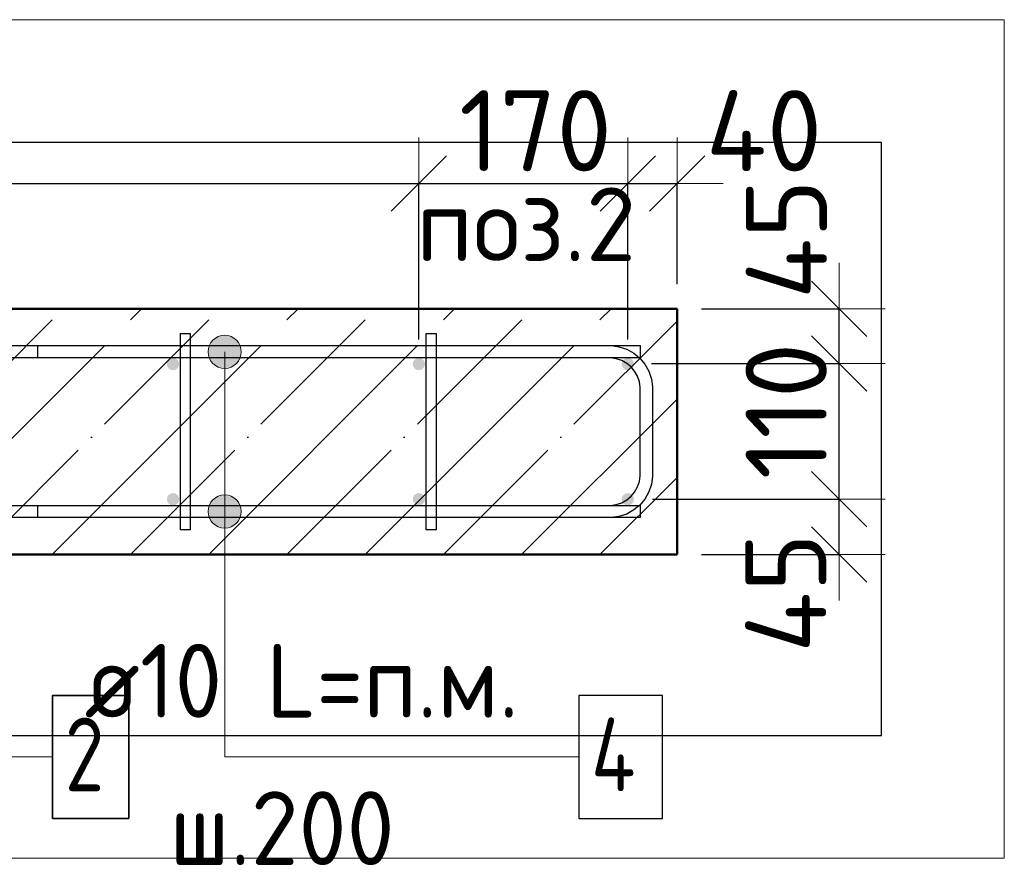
# Model space of a CAD drawing. Header units: millimetres. Extents: x 9402 to 69898, y -2829 to 22870.
# Tile 13 of 69: x 17028 to 17829, y 5049 to 5738. Entities that reach past the tile are written whole.
import ezdxf

# ---------------------------------------------------------------- set-up
doc = ezdxf.new("R2010")
doc.units = ezdxf.units.MM
doc.header["$PDMODE"] = 65
doc.linetypes.add('______11', pattern=[150, 120, -15, 0, -15])
doc.linetypes.add('______5', pattern=[330, 240, -30, 30, -30])
for name, color, linetype, lineweight in [('Standard', 7, 'Continuous', 25), ('Арм.стержн. Арматура края', 96, 'Continuous', 35), ('Арм.стержн. вертикальными 1', 22, 'Continuous', 35), ('Арм.стержн.горизонт. 1', 180, 'Continuous', 35), ('Размерная линия_ общее', 7, 'Continuous', 13)]:
    doc.layers.add(name, color=color, linetype=linetype, lineweight=lineweight)
doc.layers.add('Арм.стержн.Стяжки', color=7, linetype='Continuous', lineweight=35, true_color=0x501e0f)
doc.styles.add('ISOCPEUR', font='ISOCPEUR')
doc.dimstyles.new('DIMSTYLE_4', dxfattribs={"dimtxt": 66, "dimasz": 75, "dimexe": 0, "dimexo": 0, "dimgap": 33, "dimtad": 2, "dimdec": 0, "dimrnd": 5, "dimzin": 12, "dimdsep": 46, "dimtxsty": 'ISOCPEUR', "dimblk1": 'ALL_ML_STRICH', "dimblk2": 'ALL_ML_STRICH', "dimsah": 1, "dimcen": 0, "dimclrd": 7, "dimclre": 256, "dimclrt": 7, "dimadec": 0, "dimazin": 0, "dimtfac": 1, "dimtdec": 0, "dimtix": 1, "dimtmove": 2, "dimatfit": 3, "dimfxl": 0, "dimtvp": 1.2, "dimtzin": 0, "dimlwd": 0, "dimlwe": -3, "dimarcsym": 0})
doc.dimstyles.new('DIMSTYLE_5', dxfattribs={"dimtxt": 66, "dimasz": 75, "dimexe": 0, "dimexo": 0, "dimgap": 33, "dimtad": 2, "dimdec": 0, "dimrnd": 5, "dimzin": 12, "dimdsep": 46, "dimtxsty": 'ISOCPEUR', "dimblk1": 'ALL_ML_STRICH', "dimblk2": 'ALL_ML_STRICH', "dimsah": 1, "dimcen": 0, "dimclrd": 7, "dimclre": 256, "dimclrt": 7, "dimadec": 0, "dimazin": 0, "dimtfac": 1, "dimtdec": 0, "dimtix": 1, "dimtmove": 2, "dimatfit": 3, "dimfxl": 0, "dimtzin": 0, "dimlwd": 0, "dimlwe": -3, "dimarcsym": 0})

# ---------------------------------------------------------------- blocks, each defined once
blk = doc.blocks.new('ALL_ML_STRICH')
at = {"color": 0, "linetype": 'ByBlock', "lineweight": -2}
for p, q in [((0, -0.5), (0, 0.5)), ((-0.3, -0.3), (0.3, 0.3)), ((-1, 0), (0.5, 0))]:
    blk.add_line(p, q, dxfattribs=at)
blk = doc.blocks.new('*D17')
at = {"layer": 'DEFPOINTS', "color": 7, "linetype": 'Continuous', "lineweight": 13, "transparency": 33554687}
for p in [(17522.94, 5347.36), (17562.94, 5302.36), (17694.72, 5302.36)]:
    blk.add_point(p, dxfattribs=at)
at = {"layer": 'Размерная линия_ общее', "color": 253, "linetype": 'Continuous', "lineweight": -2, "true_color": 0xa0a0a0, "transparency": 33554687}
for p, q in [((17542.94, 5347.36), (17694.72, 5347.36)), ((17582.94, 5302.36), (17694.72, 5302.36))]:
    blk.add_line(p, q, dxfattribs=at)
at = {"layer": 'Размерная линия_ общее', "color": 7, "linetype": 'Continuous', "lineweight": -2, "transparency": 33554687}
blk.add_line((17694.72, 5302.36), (17694.72, 5347.36), dxfattribs=at)
at = {"layer": 'Размерная линия_ общее', "color": 7, "linetype": 'Continuous', "lineweight": 13, "transparency": 33554687, "xscale": 75, "yscale": 75, "zscale": 75}
for p, rotation in [((17694.72, 5347.36), 90), ((17694.72, 5302.36), 270)]:
    blk.add_blockref('ALL_ML_STRICH', p, dxfattribs=dict(at, rotation=rotation))
at = {"layer": 'Размерная линия_ общее', "color": 7, "linetype": 'Continuous', "lineweight": 13, "transparency": 33554687, "insert": (17651.41, 5271.08), "char_height": 66, "width": 132, "attachment_point": 5, "rotation": 90, "style": 'ISOCPEUR'}
blk.add_mtext('\\A1;{45}', dxfattribs=at)
blk = doc.blocks.new('*D18')
at = {"layer": 'DEFPOINTS', "color": 7, "linetype": 'Continuous', "lineweight": 13, "transparency": 33554687}
for p in [(17522.19, 5457.87), (17522.94, 5347.36), (17694.72, 5347.36)]:
    blk.add_point(p, dxfattribs=at)
at = {"layer": 'Размерная линия_ общее', "color": 253, "linetype": 'Continuous', "lineweight": -2, "true_color": 0xa0a0a0, "transparency": 33554687}
for p, q in [((17542.19, 5457.87), (17694.72, 5457.87)), ((17542.94, 5347.36), (17694.72, 5347.36))]:
    blk.add_line(p, q, dxfattribs=at)
at = {"layer": 'Размерная линия_ общее', "color": 7, "linetype": 'Continuous', "lineweight": -2, "transparency": 33554687}
blk.add_line((17694.72, 5347.36), (17694.72, 5457.87), dxfattribs=at)
at = {"layer": 'Размерная линия_ общее', "color": 7, "linetype": 'Continuous', "lineweight": 13, "transparency": 33554687, "xscale": 75, "yscale": 75, "zscale": 75}
for p, rotation in [((17694.72, 5457.87), 90), ((17694.72, 5347.36), 270)]:
    blk.add_blockref('ALL_ML_STRICH', p, dxfattribs=dict(at, rotation=rotation))
at = {"layer": 'Размерная линия_ общее', "color": 7, "linetype": 'Continuous', "lineweight": 13, "transparency": 33554687, "insert": (17651.72, 5419.12), "char_height": 66, "width": 198, "attachment_point": 5, "rotation": 90, "style": 'ISOCPEUR'}
blk.add_mtext('\\A1;{110}', dxfattribs=at)
blk = doc.blocks.new('*D19')
at = {"layer": 'DEFPOINTS', "color": 7, "linetype": 'Continuous', "lineweight": 13, "transparency": 33554687}
for p in [(17562.94, 5502.36), (17522.19, 5457.87), (17694.72, 5457.87)]:
    blk.add_point(p, dxfattribs=at)
at = {"layer": 'Размерная линия_ общее', "color": 253, "linetype": 'Continuous', "lineweight": -2, "true_color": 0xa0a0a0, "transparency": 33554687}
for p, q in [((17582.94, 5502.36), (17694.72, 5502.36)), ((17542.19, 5457.87), (17694.72, 5457.87))]:
    blk.add_line(p, q, dxfattribs=at)
at = {"layer": 'Размерная линия_ общее', "color": 7, "linetype": 'Continuous', "lineweight": -2, "transparency": 33554687}
blk.add_line((17694.72, 5457.87), (17694.72, 5502.36), dxfattribs=at)
at = {"layer": 'Размерная линия_ общее', "color": 7, "linetype": 'Continuous', "lineweight": 13, "transparency": 33554687, "xscale": 75, "yscale": 75, "zscale": 75}
for p, rotation in [((17694.72, 5502.36), 90), ((17694.72, 5457.87), 270)]:
    blk.add_blockref('ALL_ML_STRICH', p, dxfattribs=dict(at, rotation=rotation))
at = {"layer": 'Размерная линия_ общее', "color": 7, "linetype": 'Continuous', "lineweight": 13, "transparency": 33554687, "insert": (17651.96, 5558.98), "char_height": 66, "width": 132, "attachment_point": 5, "rotation": 90, "style": 'ISOCPEUR'}
blk.add_mtext('\\A1;{45}', dxfattribs=at)
blk = doc.blocks.new('*D23')
at = {"layer": 'DEFPOINTS', "color": 7, "linetype": 'Continuous', "lineweight": 13, "transparency": 33554687}
for p in [(16152.94, 5604.3), (16152.94, 5457.36), (17352.94, 5457.36)]:
    blk.add_point(p, dxfattribs=at)
at = {"layer": 'Размерная линия_ общее', "color": 253, "linetype": 'Continuous', "lineweight": -2, "true_color": 0xa0a0a0, "transparency": 33554687}
for p, q in [((16152.94, 5477.36), (16152.94, 5604.3)), ((17352.94, 5477.36), (17352.94, 5604.3))]:
    blk.add_line(p, q, dxfattribs=at)
at = {"layer": 'Размерная линия_ общее', "color": 7, "linetype": 'Continuous', "lineweight": -2, "transparency": 33554687}
blk.add_line((16152.94, 5604.3), (17352.94, 5604.3), dxfattribs=at)
at = {"layer": 'Размерная линия_ общее', "color": 7, "linetype": 'Continuous', "lineweight": 13, "transparency": 33554687, "xscale": 75, "yscale": 75, "zscale": 75, "rotation": 180}
blk.add_blockref('ALL_ML_STRICH', (16152.94, 5604.3), dxfattribs=at)
at = {"layer": 'Размерная линия_ общее', "color": 7, "linetype": 'Continuous', "lineweight": 13, "transparency": 33554687, "xscale": 75, "yscale": 75, "zscale": 75}
blk.add_blockref('ALL_ML_STRICH', (17352.94, 5604.3), dxfattribs=at)
at = {"layer": 'Размерная линия_ общее', "color": 7, "linetype": 'Continuous', "lineweight": 13, "transparency": 33554687, "insert": (16551.94, 5680.3), "char_height": 66, "width": 3.3, "attachment_point": 1, "line_spacing_factor": 0.60241, "style": 'ISOCPEUR'}
blk.add_mtext('\\W0.91;6х200=1200', dxfattribs=at)
blk = doc.blocks.new('*D24')
at = {"layer": 'DEFPOINTS', "color": 7, "linetype": 'Continuous', "lineweight": 13, "transparency": 33554687}
for p in [(17352.94, 5604.3), (17352.94, 5457.36), (17522.94, 5457.36)]:
    blk.add_point(p, dxfattribs=at)
at = {"layer": 'Размерная линия_ общее', "color": 253, "linetype": 'Continuous', "lineweight": -2, "true_color": 0xa0a0a0, "transparency": 33554687}
for p, q in [((17352.94, 5477.36), (17352.94, 5604.3)), ((17522.94, 5477.36), (17522.94, 5604.3))]:
    blk.add_line(p, q, dxfattribs=at)
at = {"layer": 'Размерная линия_ общее', "color": 7, "linetype": 'Continuous', "lineweight": -2, "transparency": 33554687}
blk.add_line((17352.94, 5604.3), (17522.94, 5604.3), dxfattribs=at)
at = {"layer": 'Размерная линия_ общее', "color": 7, "linetype": 'Continuous', "lineweight": 13, "transparency": 33554687, "xscale": 75, "yscale": 75, "zscale": 75, "rotation": 180}
blk.add_blockref('ALL_ML_STRICH', (17352.94, 5604.3), dxfattribs=at)
at = {"layer": 'Размерная линия_ общее', "color": 7, "linetype": 'Continuous', "lineweight": 13, "transparency": 33554687, "xscale": 75, "yscale": 75, "zscale": 75}
blk.add_blockref('ALL_ML_STRICH', (17522.94, 5604.3), dxfattribs=at)
at = {"layer": 'Размерная линия_ общее', "color": 7, "linetype": 'Continuous', "lineweight": 13, "transparency": 33554687, "insert": (17447.84, 5647.3), "char_height": 66, "width": 198, "attachment_point": 5, "style": 'ISOCPEUR'}
blk.add_mtext('\\A1;{170}', dxfattribs=at)
blk = doc.blocks.new('*D25')
at = {"layer": 'DEFPOINTS', "color": 7, "linetype": 'Continuous', "lineweight": 13, "transparency": 33554687}
for p in [(17522.94, 5604.3), (17562.94, 5502.36), (17522.94, 5457.36)]:
    blk.add_point(p, dxfattribs=at)
at = {"layer": 'Размерная линия_ общее', "color": 253, "linetype": 'Continuous', "lineweight": -2, "true_color": 0xa0a0a0, "transparency": 33554687}
for p, q in [((17522.94, 5477.36), (17522.94, 5604.3)), ((17562.94, 5522.36), (17562.94, 5604.3))]:
    blk.add_line(p, q, dxfattribs=at)
at = {"layer": 'Размерная линия_ общее', "color": 7, "linetype": 'Continuous', "lineweight": -2, "transparency": 33554687}
blk.add_line((17522.94, 5604.3), (17562.94, 5604.3), dxfattribs=at)
at = {"layer": 'Размерная линия_ общее', "color": 7, "linetype": 'Continuous', "lineweight": 13, "transparency": 33554687, "xscale": 75, "yscale": 75, "zscale": 75, "rotation": 180}
blk.add_blockref('ALL_ML_STRICH', (17522.94, 5604.3), dxfattribs=at)
at = {"layer": 'Размерная линия_ общее', "color": 7, "linetype": 'Continuous', "lineweight": 13, "transparency": 33554687, "xscale": 75, "yscale": 75, "zscale": 75}
blk.add_blockref('ALL_ML_STRICH', (17562.94, 5604.3), dxfattribs=at)
at = {"layer": 'Размерная линия_ общее', "color": 7, "linetype": 'Continuous', "lineweight": 13, "transparency": 33554687, "insert": (17633.69, 5647.29), "char_height": 66, "width": 132, "attachment_point": 5, "style": 'ISOCPEUR'}
blk.add_mtext('\\A1;{40}', dxfattribs=at)

msp = doc.modelspace()

# ---------------------------------------------------------------- hatches: boundary and pattern name
at = {"layer": 'Арм.стержн. вертикальными 1', "linetype": 'Continuous', "lineweight": 50, "transparency": 33554687}
for points in [[(17157.94, 5457.36), (17157.55, 5459.27), (17156.47, 5460.89), (17154.85, 5461.98), (17152.94, 5462.36), (17151.02, 5461.98), (17149.4, 5460.89), (17148.32, 5459.27), (17147.94, 5457.36), (17148.32, 5455.45), (17149.4, 5453.82), (17151.02, 5452.74), (17152.94, 5452.36), (17154.85, 5452.74), (17156.47, 5453.82), (17157.55, 5455.45)], [(17357.94, 5457.36), (17357.55, 5459.27), (17356.47, 5460.89), (17354.85, 5461.98), (17352.94, 5462.36), (17351.02, 5461.98), (17349.4, 5460.89), (17348.32, 5459.27), (17347.94, 5457.36), (17348.32, 5455.45), (17349.4, 5453.82), (17351.02, 5452.74), (17352.94, 5452.36), (17354.85, 5452.74), (17356.47, 5453.82), (17357.55, 5455.45)], [(17527.94, 5457.36), (17527.55, 5459.27), (17526.47, 5460.89), (17524.85, 5461.98), (17522.94, 5462.36), (17521.02, 5461.98), (17519.4, 5460.89), (17518.32, 5459.27), (17517.94, 5457.36), (17518.32, 5455.45), (17519.4, 5453.82), (17521.02, 5452.74), (17522.94, 5452.36), (17524.85, 5452.74), (17526.47, 5453.82), (17527.55, 5455.45)], [(17157.94, 5347.36), (17157.55, 5349.27), (17156.47, 5350.89), (17154.85, 5351.98), (17152.94, 5352.36), (17151.02, 5351.98), (17149.4, 5350.89), (17148.32, 5349.27), (17147.94, 5347.36), (17148.32, 5345.45), (17149.4, 5343.82), (17151.02, 5342.74), (17152.94, 5342.36), (17154.85, 5342.74), (17156.47, 5343.82), (17157.55, 5345.45)], [(17357.94, 5347.36), (17357.55, 5349.27), (17356.47, 5350.89), (17354.85, 5351.98), (17352.94, 5352.36), (17351.02, 5351.98), (17349.4, 5350.89), (17348.32, 5349.27), (17347.94, 5347.36), (17348.32, 5345.45), (17349.4, 5343.82), (17351.02, 5342.74), (17352.94, 5342.36), (17354.85, 5342.74), (17356.47, 5343.82), (17357.55, 5345.45)], [(17527.94, 5347.36), (17527.55, 5349.27), (17526.47, 5350.89), (17524.85, 5351.98), (17522.94, 5352.36), (17521.02, 5351.98), (17519.4, 5350.89), (17518.32, 5349.27), (17517.94, 5347.36), (17518.32, 5345.45), (17519.4, 5343.82), (17521.02, 5342.74), (17522.94, 5342.36), (17524.85, 5342.74), (17526.47, 5343.82), (17527.55, 5345.45)]]:
    msp.add_hatch(color=4, dxfattribs=at).paths.add_polyline_path(points)
at = {"layer": 'Арм.стержн.горизонт. 1', "linetype": 'Continuous', "lineweight": 13, "transparency": 33554687}
for points in [[(17183.4, 5474.11), (17206.62, 5474.11), (17201.76, 5478.97)], [(17183.4, 5474.11), (17201.76, 5478.97), (17188.26, 5478.97)], [(17183.4, 5474.11), (17206.62, 5474.11), (17201.76, 5478.97)], [(17183.4, 5474.11), (17201.76, 5478.97), (17188.26, 5478.97)], [(17183.4, 5474.11), (17206.62, 5474.11), (17201.76, 5478.97)], [(17183.4, 5474.11), (17201.76, 5478.97), (17188.26, 5478.97)], [(17188.26, 5478.97), (17201.76, 5478.97), (17195.01, 5480.86)], [(17188.26, 5478.97), (17201.76, 5478.97), (17195.01, 5480.86)], [(17188.26, 5478.97), (17201.76, 5478.97), (17195.01, 5480.86)], [(17181.51, 5467.36), (17208.51, 5467.36), (17206.62, 5474.11)], [(17181.51, 5467.36), (17206.62, 5474.11), (17183.4, 5474.11)], [(17181.51, 5467.36), (17208.51, 5467.36), (17206.62, 5474.11)], [(17181.51, 5467.36), (17206.62, 5474.11), (17183.4, 5474.11)], [(17181.51, 5467.36), (17208.51, 5467.36), (17206.62, 5474.11)], [(17181.51, 5467.36), (17206.62, 5474.11), (17183.4, 5474.11)], [(17183.4, 5460.61), (17208.51, 5467.36), (17181.51, 5467.36)], [(17183.4, 5460.61), (17208.51, 5467.36), (17181.51, 5467.36)], [(17183.4, 5460.61), (17208.51, 5467.36), (17181.51, 5467.36)], [(17183.4, 5460.61), (17206.62, 5460.61), (17208.51, 5467.36)], [(17183.4, 5460.61), (17206.62, 5460.61), (17208.51, 5467.36)], [(17183.4, 5460.61), (17206.62, 5460.61), (17208.51, 5467.36)], [(17188.26, 5455.75), (17206.62, 5460.61), (17183.4, 5460.61)], [(17188.26, 5455.75), (17206.62, 5460.61), (17183.4, 5460.61)], [(17188.26, 5455.75), (17206.62, 5460.61), (17183.4, 5460.61)], [(17188.26, 5455.75), (17201.76, 5455.75), (17206.62, 5460.61)], [(17188.26, 5455.75), (17201.76, 5455.75), (17206.62, 5460.61)], [(17188.26, 5455.75), (17201.76, 5455.75), (17206.62, 5460.61)], [(17201.76, 5455.75), (17188.26, 5455.75), (17195.01, 5453.86)], [(17201.76, 5455.75), (17188.26, 5455.75), (17195.01, 5453.86)], [(17201.76, 5455.75), (17188.26, 5455.75), (17195.01, 5453.86)], [(17188.26, 5348.97), (17201.76, 5348.97), (17195.01, 5350.86)], [(17188.26, 5348.97), (17201.76, 5348.97), (17195.01, 5350.86)], [(17188.26, 5348.97), (17201.76, 5348.97), (17195.01, 5350.86)], [(17181.51, 5337.36), (17208.51, 5337.36), (17206.62, 5344.11)], [(17181.51, 5337.36), (17206.62, 5344.11), (17183.4, 5344.11)], [(17181.51, 5337.36), (17208.51, 5337.36), (17206.62, 5344.11)], [(17181.51, 5337.36), (17206.62, 5344.11), (17183.4, 5344.11)], [(17181.51, 5337.36), (17208.51, 5337.36), (17206.62, 5344.11)], [(17181.51, 5337.36), (17206.62, 5344.11), (17183.4, 5344.11)], [(17183.4, 5344.11), (17206.62, 5344.11), (17201.76, 5348.97)], [(17183.4, 5344.11), (17201.76, 5348.97), (17188.26, 5348.97)], [(17183.4, 5344.11), (17206.62, 5344.11), (17201.76, 5348.97)], [(17183.4, 5344.11), (17201.76, 5348.97), (17188.26, 5348.97)], [(17183.4, 5344.11), (17206.62, 5344.11), (17201.76, 5348.97)], [(17183.4, 5344.11), (17201.76, 5348.97), (17188.26, 5348.97)], [(17183.4, 5330.61), (17208.51, 5337.36), (17181.51, 5337.36)], [(17183.4, 5330.61), (17208.51, 5337.36), (17181.51, 5337.36)], [(17183.4, 5330.61), (17208.51, 5337.36), (17181.51, 5337.36)], [(17183.4, 5330.61), (17206.62, 5330.61), (17208.51, 5337.36)], [(17183.4, 5330.61), (17206.62, 5330.61), (17208.51, 5337.36)], [(17183.4, 5330.61), (17206.62, 5330.61), (17208.51, 5337.36)], [(17188.26, 5325.75), (17206.62, 5330.61), (17183.4, 5330.61)], [(17188.26, 5325.75), (17206.62, 5330.61), (17183.4, 5330.61)], [(17188.26, 5325.75), (17206.62, 5330.61), (17183.4, 5330.61)], [(17188.26, 5325.75), (17201.76, 5325.75), (17206.62, 5330.61)], [(17188.26, 5325.75), (17201.76, 5325.75), (17206.62, 5330.61)], [(17188.26, 5325.75), (17201.76, 5325.75), (17206.62, 5330.61)], [(17201.76, 5325.75), (17188.26, 5325.75), (17195.01, 5323.86)], [(17201.76, 5325.75), (17188.26, 5325.75), (17195.01, 5323.86)], [(17201.76, 5325.75), (17188.26, 5325.75), (17195.01, 5323.86)]]:
    msp.add_hatch(color=7, dxfattribs=at).paths.add_polyline_path(points)

# ---------------------------------------------------------------- linework, layer by layer
at = {"color": 52, "linetype": 'Continuous', "lineweight": -3, "transparency": 33554687}
for p, q in [((17729.18, 5637.68), (15875.01, 5637.68)), ((17729.18, 5637.68), (15875.01, 5637.68)), ((17729.18, 5155.09), (17729.18, 5637.68)), ((17729.18, 5155.09), (17729.18, 5637.68)), ((15875.01, 5155.09), (17729.18, 5155.09)), ((15875.01, 5155.09), (17729.18, 5155.09))]:
    msp.add_line(p, q, dxfattribs=at)
at = {"layer": 'Standard', "color": 7, "linetype": 'Continuous', "lineweight": 50, "transparency": 33554687}
for p, q in [((17562.94, 5502.36), (16112.94, 5502.36)), ((17562.94, 5302.36), (17562.94, 5502.36)), ((16112.94, 5302.36), (17562.94, 5302.36))]:
    msp.add_line(p, q, dxfattribs=at)
at = {"layer": 'Standard', "color": 7, "linetype": '______11', "lineweight": -3, "transparency": 33554687}
for p, q in [((16863.78, 5302.36), (17063.78, 5502.36)), ((16991.06, 5302.36), (17191.06, 5502.36)), ((17118.34, 5302.36), (17318.34, 5502.36)), ((17245.61, 5302.36), (17445.61, 5502.36)), ((17372.89, 5302.36), (17562.94, 5492.4)), ((17500.17, 5302.36), (17562.94, 5365.12))]:
    msp.add_line(p, q, dxfattribs=at)
at = {"layer": 'Standard', "color": 7, "linetype": '______5', "lineweight": -3, "transparency": 33554687}
for p, q in [((16927.42, 5302.36), (17127.42, 5502.36)), ((17054.7, 5302.36), (17254.7, 5502.36)), ((17181.98, 5302.36), (17381.98, 5502.36)), ((17309.25, 5302.36), (17509.25, 5502.36)), ((17436.53, 5302.36), (17562.94, 5428.76))]:
    msp.add_line(p, q, dxfattribs=at)
at = {"layer": 'Standard', "color": 7, "linetype": 'Continuous', "lineweight": 13, "transparency": 33554687}
msp.add_lwpolyline([(15775.01, 5055.09), (17829.18, 5055.09), (17829.18, 5737.68), (15775.01, 5737.68), (15775.01, 5055.09)], dxfattribs=at)
at = {"layer": 'Арм.стержн. Арматура края', "color": 4, "linetype": 'Continuous', "lineweight": 25, "transparency": 33554687}
msp.add_lwpolyline([(17042.94, 5342.36), (17508.9, 5342.36), (17513.42, 5342.99), (17517.99, 5344.5), (17522.19, 5346.85), (17525.6, 5349.7), (17528.45, 5353.11), (17530.8, 5357.3), (17532.31, 5361.88), (17532.94, 5366.4), (17532.94, 5438.32), (17532.31, 5442.84), (17530.8, 5447.42), (17528.45, 5451.61), (17525.6, 5455.02), (17522.19, 5457.87), (17517.99, 5460.22), (17513.42, 5461.73), (17508.9, 5462.36), (17042.94, 5462.36), (17042.94, 5472.36), (17509.59, 5472.36), (17515.69, 5471.51), (17522.04, 5469.42), (17527.89, 5466.14), (17532.7, 5462.12), (17536.72, 5457.31), (17539.99, 5451.46), (17542.09, 5445.11), (17542.94, 5439.01), (17542.94, 5365.71), (17542.09, 5359.61), (17539.99, 5353.26), (17536.72, 5347.41), (17532.7, 5342.6), (17527.89, 5338.58), (17522.04, 5335.3), (17515.69, 5333.21), (17509.59, 5332.36), (17042.94, 5332.36), (17042.94, 5342.36)], dxfattribs=at)
msp.add_lwpolyline([(17042.94, 5342.36), (17508.9, 5342.36), (17513.42, 5342.99), (17517.99, 5344.5), (17522.19, 5346.85), (17525.6, 5349.7), (17528.45, 5353.11), (17530.8, 5357.3), (17532.31, 5361.88), (17532.94, 5366.4), (17532.94, 5438.32), (17532.31, 5442.84), (17530.8, 5447.42), (17528.45, 5451.61), (17525.6, 5455.02), (17522.19, 5457.87), (17517.99, 5460.22), (17513.42, 5461.73), (17508.9, 5462.36), (17042.94, 5462.36), (17042.94, 5472.36), (17509.59, 5472.36), (17515.69, 5471.51), (17522.04, 5469.42), (17527.89, 5466.14), (17532.7, 5462.12), (17536.72, 5457.31), (17539.99, 5451.46), (17542.09, 5445.11), (17542.94, 5439.01), (17542.94, 5365.71), (17542.09, 5359.61), (17539.99, 5353.26), (17536.72, 5347.41), (17532.7, 5342.6), (17527.89, 5338.58), (17522.04, 5335.3), (17515.69, 5333.21), (17509.59, 5332.36), (17042.94, 5332.36), (17042.94, 5342.36)], dxfattribs=at)
msp.add_lwpolyline([(17042.94, 5342.36), (17508.9, 5342.36), (17513.42, 5342.99), (17517.99, 5344.5), (17522.19, 5346.85), (17525.6, 5349.7), (17528.45, 5353.11), (17530.8, 5357.3), (17532.31, 5361.88), (17532.94, 5366.4), (17532.94, 5438.32), (17532.31, 5442.84), (17530.8, 5447.42), (17528.45, 5451.61), (17525.6, 5455.02), (17522.19, 5457.87), (17517.99, 5460.22), (17513.42, 5461.73), (17508.9, 5462.36), (17042.94, 5462.36), (17042.94, 5472.36), (17509.59, 5472.36), (17515.69, 5471.51), (17522.04, 5469.42), (17527.89, 5466.14), (17532.7, 5462.12), (17536.72, 5457.31), (17539.99, 5451.46), (17542.09, 5445.11), (17542.94, 5439.01), (17542.94, 5365.71), (17542.09, 5359.61), (17539.99, 5353.26), (17536.72, 5347.41), (17532.7, 5342.6), (17527.89, 5338.58), (17522.04, 5335.3), (17515.69, 5333.21), (17509.59, 5332.36), (17042.94, 5332.36), (17042.94, 5342.36)], dxfattribs=at)
at = {"layer": 'Арм.стержн. вертикальными 1', "color": 7, "linetype": 'Continuous', "lineweight": 13, "transparency": 33554687}
msp.add_line((16647.01, 5137.58), (17055.01, 5137.58), dxfattribs=at)
at = {"layer": 'Арм.стержн. вертикальными 1', "color": 7, "linetype": 'Continuous', "lineweight": 35, "transparency": 33554687}
msp.add_lwpolyline([(17055.01, 5087.58), (17117.01, 5087.58), (17117.01, 5187.58), (17055.01, 5187.58), (17055.01, 5087.58)], dxfattribs=at)
at = {"layer": 'Арм.стержн.горизонт. 1', "color": 52, "linetype": 'Continuous', "lineweight": 50, "transparency": 33554687}
for p, q in [((17562.94, 5502.36), (17562.94, 5502.36)), ((17562.94, 5302.36), (17562.94, 5302.36))]:
    msp.add_line(p, q, dxfattribs=at)
at = {"layer": 'Арм.стержн.горизонт. 1', "color": 7, "linetype": 'Continuous', "lineweight": 13, "transparency": 33554687}
for p, q in [((17195.01, 5480.86), (17195.01, 5480.86)), ((17195.01, 5480.86), (17195.01, 5480.86)), ((17195.01, 5480.86), (17195.01, 5480.86)), ((17181.51, 5467.36), (17181.51, 5467.36)), ((17181.51, 5467.36), (17181.51, 5467.36)), ((17181.51, 5467.36), (17181.51, 5467.36)), ((17195.01, 5137.58), (17195.01, 5467.36)), ((17195.01, 5137.58), (17195.01, 5467.36)), ((17195.01, 5137.58), (17195.01, 5467.36)), ((17208.51, 5467.36), (17208.51, 5467.36)), ((17208.51, 5467.36), (17208.51, 5467.36)), ((17208.51, 5467.36), (17208.51, 5467.36)), ((17195.01, 5453.86), (17195.01, 5453.86)), ((17195.01, 5453.86), (17195.01, 5453.86)), ((17195.01, 5453.86), (17195.01, 5453.86)), ((17195.01, 5350.86), (17195.01, 5350.86)), ((17195.01, 5350.86), (17195.01, 5350.86)), ((17195.01, 5350.86), (17195.01, 5350.86)), ((17181.51, 5337.36), (17181.51, 5337.36)), ((17181.51, 5337.36), (17181.51, 5337.36)), ((17181.51, 5337.36), (17181.51, 5337.36)), ((17195.01, 5137.58), (17195.01, 5337.36)), ((17195.01, 5137.58), (17195.01, 5337.36)), ((17195.01, 5137.58), (17195.01, 5337.36)), ((17208.51, 5337.36), (17208.51, 5337.36)), ((17208.51, 5337.36), (17208.51, 5337.36)), ((17208.51, 5337.36), (17208.51, 5337.36)), ((17195.01, 5323.86), (17195.01, 5323.86)), ((17195.01, 5323.86), (17195.01, 5323.86)), ((17195.01, 5323.86), (17195.01, 5323.86)), ((17195.01, 5137.58), (17483.01, 5137.58))]:
    msp.add_line(p, q, dxfattribs=at)
at = {"layer": 'Арм.стержн.горизонт. 1', "color": 4, "linetype": 'Continuous', "lineweight": 25, "transparency": 33554687}
for points in [[(17532.94, 5462.36), (16142.94, 5462.36), (16142.94, 5472.36), (17532.94, 5472.36), (17532.94, 5462.36)], [(17532.94, 5462.36), (16142.94, 5462.36), (16142.94, 5472.36), (17532.94, 5472.36), (17532.94, 5462.36)], [(17532.94, 5462.36), (16142.94, 5462.36), (16142.94, 5472.36), (17532.94, 5472.36), (17532.94, 5462.36)], [(17532.94, 5332.36), (16142.94, 5332.36), (16142.94, 5342.36), (17532.94, 5342.36), (17532.94, 5332.36)], [(17532.94, 5332.36), (16142.94, 5332.36), (16142.94, 5342.36), (17532.94, 5342.36), (17532.94, 5332.36)], [(17532.94, 5332.36), (16142.94, 5332.36), (16142.94, 5342.36), (17532.94, 5342.36), (17532.94, 5332.36)]]:
    msp.add_lwpolyline(points, dxfattribs=at)
at = {"layer": 'Арм.стержн.горизонт. 1', "color": 7, "linetype": 'Continuous', "lineweight": 25, "transparency": 33554687}
msp.add_lwpolyline([(17483.01, 5087.58), (17551.01, 5087.58), (17551.01, 5187.58), (17483.01, 5187.58), (17483.01, 5087.58)], dxfattribs=at)
at = {"layer": 'Арм.стержн.горизонт. 1', "color": 7, "linetype": 'Continuous', "lineweight": 13, "transparency": 33554687}
for centre in [(17195.01, 5467.36), (17195.01, 5467.36), (17195.01, 5467.36), (17195.01, 5337.36), (17195.01, 5337.36), (17195.01, 5337.36)]:
    msp.add_circle(centre, 13.5, dxfattribs=at)
at = {"layer": 'Арм.стержн.Стяжки', "color": 40, "linetype": 'Continuous', "lineweight": 25, "transparency": 33554687}
for points in [[(17158.94, 5322.36), (17158.94, 5482.36), (17166.94, 5482.36), (17166.94, 5322.36), (17158.94, 5322.36)], [(17158.94, 5322.36), (17158.94, 5482.36), (17166.94, 5482.36), (17166.94, 5322.36), (17158.94, 5322.36)], [(17358.94, 5322.36), (17358.94, 5482.36), (17366.94, 5482.36), (17366.94, 5322.36), (17358.94, 5322.36)]]:
    msp.add_lwpolyline(points, dxfattribs=at)

# ---------------------------------------------------------------- texts
at = {"layer": 'Standard', "color": 7, "linetype": 'Continuous', "lineweight": 13, "transparency": 33554687, "insert": (17440.16, 5571.12), "char_height": 60, "width": 211.1538, "attachment_point": 5, "style": 'ISOCPEUR'}
msp.add_mtext('\\A1;{\\fISOCPEUR|i0|b0;\\H60.000000;\\W1.000000;\\C7;поз.2}\\P', dxfattribs=at)
at = {"layer": 'Арм.стержн. вертикальными 1', "color": 7, "linetype": 'Continuous', "lineweight": 25, "transparency": 33554687, "insert": (17065.01, 5109.58), "char_height": 60, "width": 65.2814, "attachment_point": 7, "style": 'ISOCPEUR'}
msp.add_mtext('\\W0.78;2', dxfattribs=at)
at = {"layer": 'Арм.стержн.горизонт. 1', "color": 7, "linetype": 'Continuous', "lineweight": 25, "transparency": 33554687, "char_height": 60, "attachment_point": 7, "style": 'ISOCPEUR'}
for s, insert, width in [('\\W0.94;ø10 L=п.м.', (17081.01, 5169.58), 399.9663), ('\\W0.80;4', (17493.01, 5109.58), 71.9666), ('\\W0.95;ш.200 ', (17150.01, 5049.58), 262.3992)]:
    msp.add_mtext(s, dxfattribs=dict(at, insert=insert, width=width))

# ---------------------------------------------------------------- dimensions: what is measured, and where the dimension line sits
at = {"layer": 'Размерная линия_ общее', "color": 7, "linetype": 'Continuous', "lineweight": 13, "transparency": 33554687}
for base, p1, p2, picture, middle in [((17522.94, 5604.3), (17352.94, 5477.36), (17522.94, 5477.36), '*D24', (17447.84, 5647.3)), ((17562.94, 5604.3), (17522.94, 5477.36), (17562.94, 5522.36), '*D25', (17633.69, 5647.29))]:
    dim = msp.add_linear_dim(base=base, p1=p1, p2=p2, dimstyle='DIMSTYLE_4', override={"dimpost": '<>', "dimclrd": 7, "dimclre": 253, "dimclrt": 7, "dimlwd": 0, "dimlwe": 65533}, dxfattribs=at)
    dim.commit()
    dim.dimension.update_dxf_attribs({"geometry": picture, "text_midpoint": middle, "dimtype": 160})
dim = msp.add_linear_dim(base=(17352.94, 5604.3), p1=(16152.94, 5477.36), p2=(17352.94, 5477.36), text='\\W0.91;6х200=1200', dimstyle='DIMSTYLE_5', override={"dimpost": '<>', "dimclrd": 7, "dimclre": 253, "dimclrt": 7, "dimlwd": 0, "dimlwe": 65533}, dxfattribs=at)
dim.commit()
dim.dimension.update_dxf_attribs({"geometry": '*D23', "text_midpoint": (16752.94, 5637.3), "dimtype": 160})
for base, p1, p2, picture, middle in [((17694.72, 5502.36), (17542.19, 5457.87), (17582.94, 5502.36), '*D19', (17651.96, 5558.98)), ((17694.72, 5457.87), (17542.94, 5347.36), (17542.19, 5457.87), '*D18', (17651.72, 5419.12)), ((17694.72, 5347.36), (17582.94, 5302.36), (17542.94, 5347.36), '*D17', (17651.41, 5271.08))]:
    dim = msp.add_linear_dim(base=base, p1=p1, p2=p2, angle=90, dimstyle='DIMSTYLE_4', override={"dimpost": '<>', "dimclrd": 7, "dimclre": 253, "dimclrt": 7, "dimlwd": 0, "dimlwe": 65533}, dxfattribs=at)
    dim.commit()
    dim.dimension.update_dxf_attribs({"geometry": picture, "text_midpoint": middle, "dimtype": 160})

doc.saveas('drawing.dxf')
